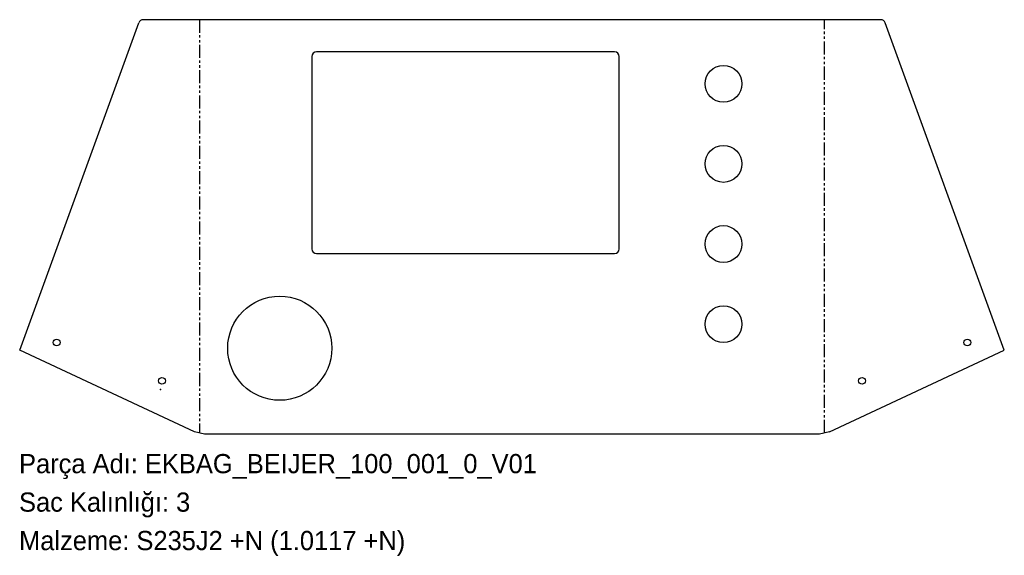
# Model space of a CAD drawing. Header units: millimetres. Extents: x 0 to 615, y -75 to 259.
import ezdxf

# ---------------------------------------------------------------- set-up
doc = ezdxf.new("R2010")
doc.units = ezdxf.units.MM
doc.header["$PDSIZE"] = -1
for name, pattern in [('SLD-İki-Kısa-Kesik-Çizgili-Uzun-Kesik-Çizgi', [15.748, 8.128, -1.524, 1.524, -1.524, 1.524, -1.524]), ('SLD-Katı', [0]), ('SLD-Kısa-Kesik-Çizgili-Uzun-Kesik', [12.7, 8.128, -1.524, 1.524, -1.524]), ('SLD-Sürekli', [0])]:
    doc.linetypes.add(name, pattern=pattern)
doc.layers.add('METIN', color=96, linetype='SLD-Katı')
doc.styles.add('SLDTEXTSTYLE0', font='ARIAL.TTF', dxfattribs={"width": 0.948, "bigfont": 'bigfont'})
doc.styles.add('SLDTEXTSTYLE1', font='ARIAL.TTF', dxfattribs={"width": 0.948})

msp = doc.modelspace()

# ---------------------------------------------------------------- linework, layer by layer
at = {"color": 7, "linetype": 'SLD-Sürekli', "lineweight": 25}
for p, q in [((537.931978, 259.001077), (77.598268, 259.001077)), ((0.4, 52.671991), (74.779191, 257.027137)), ((615.130246, 52.671991), (540.751056, 257.027137)), ((182.765123, 236.001077), (182.765123, 116.001077)), ((371.765123, 239.001077), (185.765123, 239.001077)), ((374.765123, 116.001077), (374.765123, 236.001077)), ((185.765123, 113.001077), (371.765123, 113.001077)), ((109.497646, 1.798923), (0.4, 52.671991)), ((506.032601, 1.798923), (615.130246, 52.671991)), ((115.765123, 0.4), (109.497646, 1.798923)), ((499.765123, 0.4), (115.765123, 0.4)), ((506.032601, 1.798923), (499.765123, 0.4))]:
    msp.add_line(p, q, dxfattribs=at)
at = {"color": 7, "linetype": 'SLD-İki-Kısa-Kesik-Çizgili-Uzun-Kesik-Çizgi'}
for p, q in [((112.631385, 259.001077), (112.631385, 1.099461)), ((502.898862, 1.099461), (502.898862, 259.001077))]:
    msp.add_line(p, q, dxfattribs=at)
at = {"color": 7, "linetype": 'SLD-Sürekli', "lineweight": 25}
for centre, radius in [((439.765123, 219.001077), 11.5), ((439.765123, 169.001077), 11.5), ((439.765123, 119.001077), 11.5), ((162.765123, 54.001077), 32.5), ((439.765123, 69.001077), 11.5), ((23.469104, 57.577746), 2.1), ((592.061142, 57.577746), 2.1), ((89.247588, 33.636336), 2.1), ((526.282659, 33.636336), 2.1)]:
    msp.add_circle(centre, radius, dxfattribs=at)
for centre, start, end in [((77.598268, 256.001077), 90, 160), ((537.931978, 256.001077), 20, 90), ((185.765123, 236.001077), 90, 180), ((371.765123, 236.001077), 0, 90), ((185.765123, 116.001077), 180, 270), ((371.765123, 116.001077), 270, 0)]:
    msp.add_arc(centre, 3, start, end, dxfattribs=at)
at = {"color": 7, "linetype": 'SLD-Kısa-Kesik-Çizgili-Uzun-Kesik'}
msp.add_point((88.306975, 28.230964), dxfattribs=at)

# ---------------------------------------------------------------- texts
at = {"layer": 'METIN', "char_height": 12, "attachment_point": 1}
for s, insert, style in [('Parça Adı: EKBAG_BEIJER_100_001_0_V01', (0, -12.031187), 'SLDTEXTSTYLE0'), ('Sac Kalınlığı: 3', (0, -36.031187), 'SLDTEXTSTYLE0'), ('Malzeme: S235J2 +N (1.0117 +N)', (0, -60.031187), 'SLDTEXTSTYLE1')]:
    msp.add_mtext(s, dxfattribs=dict(at, insert=insert, style=style))

doc.saveas('drawing.dxf')
